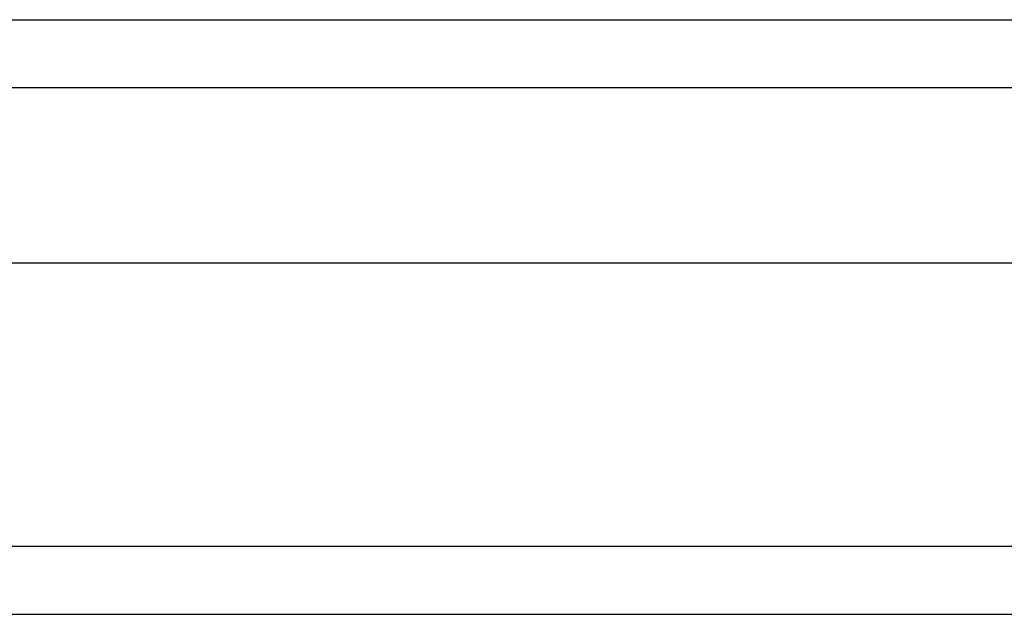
# Model space of a CAD drawing. Header units: inches. Extents: x 0 to 215, y -25 to 140.
# Tile 4 of 63: x 94.379 to 95.814, y 58.651 to 59.518. Entities that reach past the tile are written whole.
import ezdxf

# ---------------------------------------------------------------- set-up
doc = ezdxf.new("R2010")
doc.units = ezdxf.units.IN
doc.header["$LTSCALE"] = 12.924396
doc.header["$MEASUREMENT"] = 0
doc.layers.add('Visible Edges(ANSI)', color=7, linetype='Continuous', lineweight=25)
doc.layers.add('Visible Tangent Edges(ANSI)', color=7, linetype='Continuous', lineweight=25)

msp = doc.modelspace()

# ---------------------------------------------------------------- linework, layer by layer
at = {"layer": 'Visible Edges(ANSI)'}
for p, q in [((93.8421, 59.5176), (122.0507, 59.5176)), ((93.8421, 59.1633), (122.0507, 59.1633)), ((93.0439, 58.6514), (122.8489, 58.6514))]:
    msp.add_line(p, q, dxfattribs=at)
at = {"layer": 'Visible Tangent Edges(ANSI)'}
for p, q in [((122.1807, 59.4186), (93.7121, 59.4186)), ((122.8489, 58.7504), (93.0439, 58.7504))]:
    msp.add_line(p, q, dxfattribs=at)

doc.saveas('drawing.dxf')
